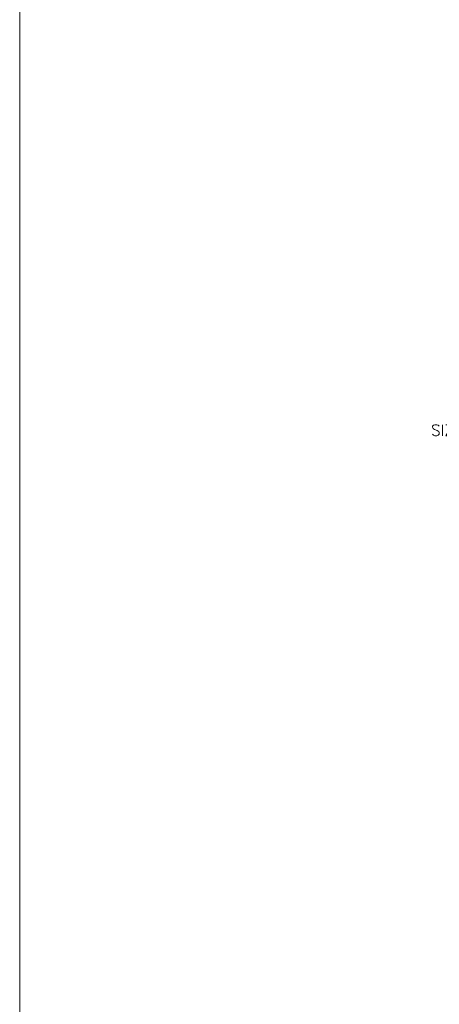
# Model space of a CAD drawing. Header units: inches. Extents: x 110711 to 158499, y 12149 to 19253.
# Tile 6 of 46: x 122776 to 123003, y 17923 to 18457. Entities that reach past the tile are written whole.
import ezdxf

# ---------------------------------------------------------------- set-up
doc = ezdxf.new("R2010")
doc.units = ezdxf.units.IN
doc.header["$MEASUREMENT"] = 0
doc.layers.add('HVAC SERVICE', color=7, linetype='Continuous', lineweight=35)
doc.layers.add('HVAC TEXT PP', color=7, linetype='Continuous', lineweight=20)
doc.styles.get("Standard").update_dxf_attribs({"font": 'romans.shx', "height": 6})

# ---------------------------------------------------------------- blocks, each defined once
blk = doc.blocks.new('HVAC SERVICE')
at = {"layer": 'HVAC TEXT PP', "char_height": 6, "width": 237.4875, "attachment_point": 1, "bg_fill": 2}
for s, insert in [('\\A1;\\P\\pi192.63;3 TR ODU\\P\\pi121.77;SIZE:W970XD395XH803MM', (-290.89, -95.28, 1.31)), ('\\pi143.77;1#11 TR DOOR UNIT \\P\\pi131.49;SIZE:L1550XD575XH960', (-282.06, -175.32)), ('\\pi143.77;1#11 TR DOOR UNIT \\P\\pi131.49;SIZE:L1550XD575XH960', (-282.06, -255.15)), ('\\pi175.77;14 NOS S.A.G\\P\\pi156.34;SIZE:-550X150MM\\P\\pi169.49;314 CFM EACH\\P\\pi124.63;COLLAR SIZE:550X150MM ', (-269.88, -360.5))]:
    blk.add_mtext(s, dxfattribs=dict(at, insert=insert))

msp = doc.modelspace()

# ---------------------------------------------------------------- linework, layer by layer
at = {"layer": 'HVAC TEXT PP'}
msp.add_lwpolyline([(122775.67, 18714.54), (124713.6, 18714.54), (124713.6, 17319.69), (122775.67, 17319.69)], close=True, dxfattribs=at)

# ---------------------------------------------------------------- next in the draw order: block references
at = {"layer": 'HVAC SERVICE'}
msp.add_blockref('HVAC SERVICE', (123167.99, 18352.43), dxfattribs=at)

doc.saveas('drawing.dxf')
